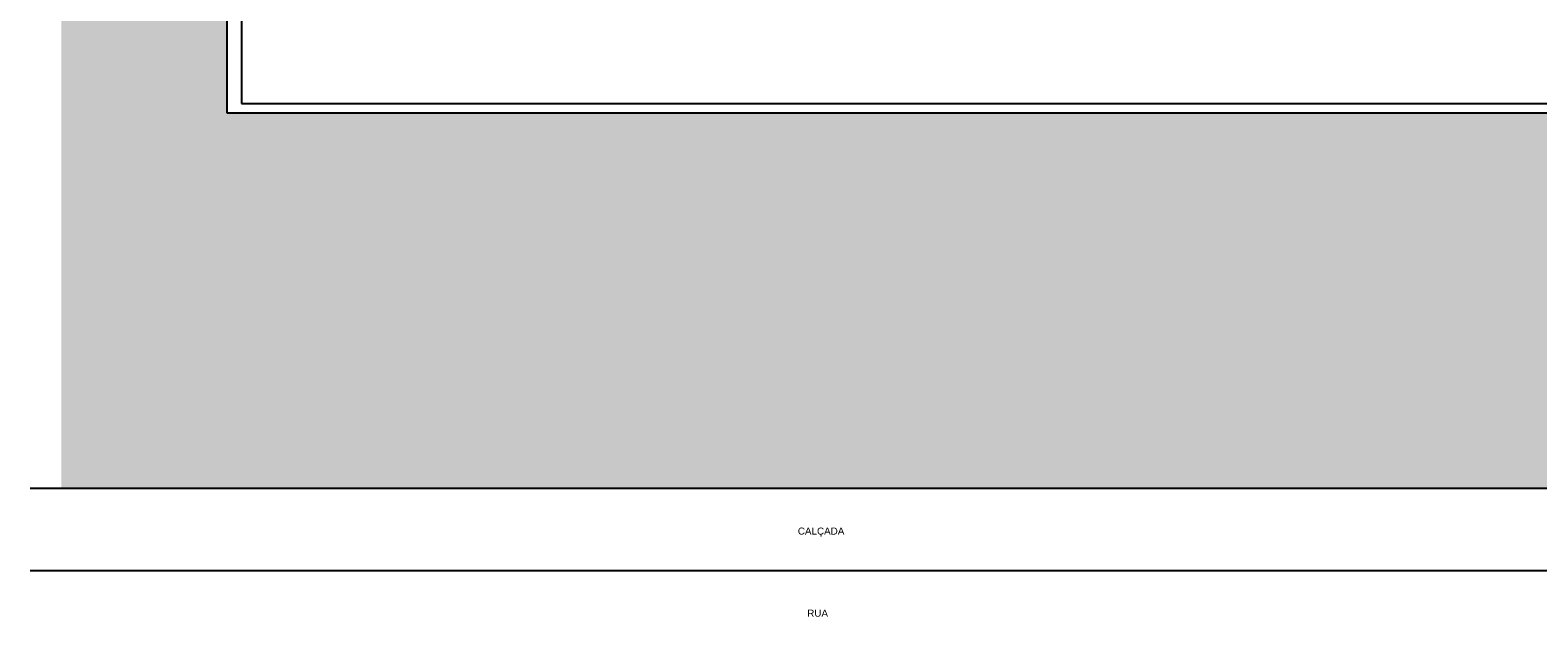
# Model space of a CAD drawing. Header units: metres. Extents: x -44 to 208, y -13 to 238.
# Tile 77 of 154: x -42 to -17, y 190 to 200. Entities that reach past the tile are written whole.
import ezdxf

# ---------------------------------------------------------------- set-up
doc = ezdxf.new("R2010")
doc.units = ezdxf.units.M
doc.header["$MEASUREMENT"] = 0
doc.layers.add('CONTORNO', color=8, linetype='Continuous')
doc.layers.add('HTC-EST', color=253, linetype='Continuous')
doc.styles.add('Texto Ambiente 1-50', font='arial.ttf', dxfattribs={"height": 0.12})

msp = doc.modelspace()

# ---------------------------------------------------------------- hatches: boundary and pattern name
at = {"layer": 'HTC-EST', "true_color": 0x1b6b00}
h = msp.add_hatch(dxfattribs=at)
h.set_pattern_fill('AR-SAND', color=86, scale=0.1)
h.set_pattern_definition([(37.5, (0, 0), (-0.00629934, 0.19268238), [0, -0.152, 0, -0.17, 0, -0.1625]), (7.5, (0, 0), (0.17697767, 0.2822146), [0, -0.082, 0, -0.137, 0, -0.0525]), (327.5, (-0.123, 0), (0.31141419, 0.0005659), [0, -0.05, 0, -0.18, 0, -0.235]), (317.5, (-0.123, 0), (0.30061266, 0.08776756), [0, -0.025, 0, -0.118, 0, -0.135])])
h.paths.add_polyline_path([(-13.872, 198.111), (-38.83, 198.111), (-38.83, 202.709), (-41.65, 201.071), (-41.65, 191.721), (-13.872, 191.721)])

# ---------------------------------------------------------------- linework, layer by layer
at = {"layer": 'HTC-EST'}
for p, q in [((-38.58, 208.864), (-38.58, 198.271)), ((-38.83, 208.714), (-38.83, 198.111)), ((-38.58, 198.271), (-12.212, 198.271)), ((-38.83, 198.111), (-13.722, 198.111)), ((-42.18, 191.721), (-13.722, 191.721)), ((-42.18, 190.321), (-11.45, 190.321))]:
    msp.add_line(p, q, dxfattribs=at)

# ---------------------------------------------------------------- texts
at = {"layer": 'CONTORNO', "char_height": 0.12, "width": 2.88721, "attachment_point": 1, "style": 'Texto Ambiente 1-50'}
for s, insert in [('CALÇADA', (-29.104, 191.053)), ('RUA', (-28.944, 189.656))]:
    msp.add_mtext(s, dxfattribs=dict(at, insert=insert))

doc.saveas('drawing.dxf')
